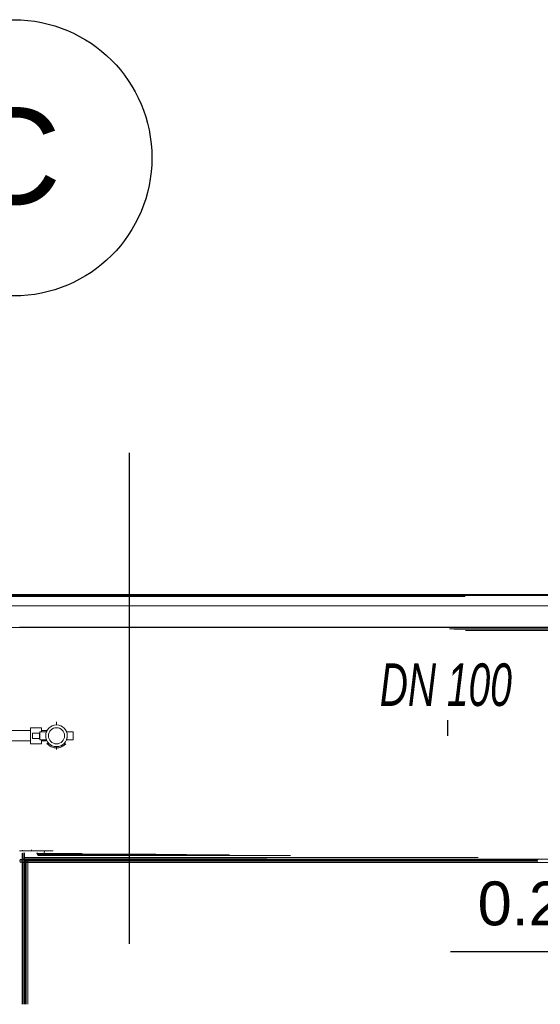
# Model space of a CAD drawing. Header units: millimetres. Extents: x 101535 to 192135, y -3968 to 17259.
# Tile 52 of 92: x 133809 to 136258, y 12125 to 16758. Entities that reach past the tile are written whole.
import ezdxf

# ---------------------------------------------------------------- set-up
doc = ezdxf.new("R2010")
doc.units = ezdxf.units.MM
doc.linetypes.add('IMPORT-Kropki i Kreski _4_', pattern=[1828.8, 914.4, -457.2, 0, -457.2])
for name, color, linetype, lineweight in [('2_stropy_K_IR', 7, 'Continuous', 9), ('2_ściany wewnętrzne_ISTN', 7, 'Continuous', 9), ('3_linie 2D _ISTN', 7, 'Continuous', 9), ('3_opisy_K_IR', 7, 'Continuous', 9), ('3_oświetlenie_K_IR', 7, 'Continuous', 9), ('3_wypełnienia_K_IR', 7, 'Continuous', 9), ('4_osie_ISTN', 7, 'Continuous', 9), ('5_opisy_ISTN', 7, 'Continuous', 9), ('5_opisy_K_IR', 7, 'Continuous', 9), ('5_wymiary_ISTN', 7, 'Continuous', 9), ('A-GENM', 7, 'Continuous', 18), ('G-ANNO-DIMS', 7, 'Continuous', 30), ('G-ANNO-SYMB', 7, 'Continuous', 30), ('P-PIPE', 7, 'Continuous', 18), ('P-PIPE-CNTR', 7, 'Continuous', 18), ('P-PIPE-IDEN', 7, 'Continuous', 30), ('S-GRID-IDEN', 7, 'Continuous', 30)]:
    doc.layers.add(name, color=color, linetype=linetype, lineweight=lineweight)
for name, color, linetype, lineweight, true_color in [('3_lądowisko_K_IR', 7, 'Continuous', 9, 0x999999), ('A-FLOR', 7, 'Continuous', 25, 0x007f00), ('rzut płyty_dwg', 7, 'Continuous', 9, 0x767676)]:
    doc.layers.add(name, color=color, linetype=linetype, lineweight=lineweight, true_color=true_color)
doc.styles.add('Arial Narrow_B_I_1', font='ARIALNBI.TTF', dxfattribs={"width": 0.8, "height": 200})
doc.styles.add('Arial_4', font='arial.ttf', dxfattribs={"height": 450})
doc.styles.add('Arial_B_I', font='arial.ttf', dxfattribs={"height": 206.349206})

# ---------------------------------------------------------------- blocks, each defined once
blk = doc.blocks.new('Bezpośredni kształt - IR 026-25_3D1_2025_09_11-304393-Przekrój 5')
at = {"layer": 'A-GENM', "lineweight": 9}
for p, q in [((-33718.5, 14050), (-27587, 14050)), ((-33718.5, 14050), (-27587, 14050)), ((-18173.3, 14050), (-27587, 14050)), ((-27587, 14050), (-18173.3, 14050)), ((-27339.7, 13900), (-28281.2, 13900)), ((-27339.7, 13900), (-28281.2, 13900)), ((-27339.7, 13900), (-25381.2, 13900)), ((-25381.2, 13900), (-27339.7, 13900)), ((-26258.6, 13892), (-25381.2, 13892)), ((-26258.6, 13892), (-25381.2, 13892)), ((-25381.2, 13889.4), (-26236.5, 13889.4)), ((-26236.5, 13889.4), (-25381.2, 13889.4)), ((-26183, 13883), (-25395.5, 13883)), ((-25395.5, 13883), (-26183, 13883)), ((-28281.2, 12847), (-28164.7, 12847)), ((-28281.2, 12847), (-28164.7, 12847)), ((-28269.4, 12836.6), (-28269.4, 12800.1)), ((-28269.4, 12836.6), (-28269.4, 12800.1)), ((-28267.2, 12850.5), (-28267.2, 12847)), ((-28267.2, 12847), (-28267.2, 12850.5)), ((-28264, 12837.8), (-28264, 12807.3)), ((-28264, 12837.8), (-28264, 12807.3)), ((-28258.6, 12816), (-28258.6, 12837.8)), ((-28258.6, 12837.8), (-28258.6, 12816)), ((-28224.8, 12847), (-28224.8, 12850.9)), ((-28224.8, 12847), (-28224.8, 12850.9)), ((-28200, 12835), (-28200, 12837.2)), ((-28200, 12835), (-28200, 12837.2)), ((-28197.9, 12827.9), (-28200, 12835)), ((-28200, 12835), (-27987.6, 12835)), ((-28197.9, 12827.9), (-28200, 12835)), ((-27987.6, 12835), (-28200, 12835)), ((-28196.5, 12835), (-28196.5, 12837.1)), ((-28196.5, 12837.1), (-28196.5, 12835)), ((-28195.4, 12831.5), (-28196.5, 12835)), ((-28196.5, 12835), (-28195.4, 12831.5)), ((-28196.5, 12835), (-27987.6, 12835)), ((-28196.5, 12835), (-27987.6, 12835)), ((-28168.2, 12835), (-28169.2, 12831.5)), ((-28169.2, 12831.5), (-28168.2, 12835)), ((-28168.2, 12835), (-28168.2, 12836.8)), ((-28168.2, 12835), (-28168.2, 12836.8)), ((-28168.2, 12835), (-27987.6, 12835)), ((-27987.6, 12835), (-28168.2, 12835)), ((-28164.7, 12835), (-28166.7, 12827.9)), ((-28164.7, 12835), (-28166.7, 12827.9)), ((-28164.7, 12847), (-28125.8, 12847)), ((-28164.7, 12841), (-28164.7, 12847)), ((-28164.7, 12847), (-28125.8, 12847)), ((-28164.7, 12841), (-28164.7, 12847)), ((-28164.7, 12835), (-28164.7, 12836.8)), ((-28164.7, 12835), (-28164.7, 12836.8)), ((-28164.7, 12835), (-27987.6, 12835)), ((-28164.7, 12835), (-27987.6, 12835)), ((-28125.8, 12849), (-28125.8, 12847)), ((-28125.8, 12849), (-28125.8, 12847)), ((-28280.7, 12800), (-28279, 12805.7)), ((-28279, 12805.7), (-28280.7, 12800)), ((-28279, 12794.3), (-28280.7, 12800)), ((-28269.4, 12800), (-28280.7, 12800)), ((-28280.7, 12800), (-28269.4, 12800)), ((-28280.7, 12800), (-28279, 12794.3)), ((-28279, 12805.7), (-28275, 12808)), ((-28275, 12808), (-28279, 12805.7)), ((-28279, 12805.7), (-28271, 12805.7)), ((-28271, 12805.7), (-28279, 12805.7)), ((-28275, 12792), (-28279, 12794.3)), ((-28271, 12794.3), (-28279, 12794.3)), ((-28271, 12794.3), (-28279, 12794.3)), ((-28279, 12794.3), (-28275, 12792)), ((-28275, 12808), (-28271, 12805.7)), ((-28271, 12805.7), (-28275, 12808)), ((-28271, 12794.3), (-28275, 12792)), ((-28275, 12792), (-28271, 12794.3)), ((-28271.4, 12800), (-28269.6, 12805.7)), ((-28271.4, 12800), (-28269.6, 12805.7)), ((-28271.4, 12800), (-25846.9, 12800)), ((-28269.6, 12794.3), (-28271.4, 12800)), ((-28271.4, 12800), (-25846.9, 12800)), ((-28271.4, 12800), (-28269.6, 12794.3)), ((-28271, 12805.7), (-28269.4, 12800.1)), ((-28269.4, 12800.1), (-28271, 12805.7)), ((-28269.4, 12799.9), (-28271, 12794.3)), ((-28271, 12794.3), (-28269.4, 12799.9)), ((-28269.6, 12805.7), (-28265.3, 12808)), ((-28265.3, 12808), (-28269.6, 12805.7)), ((-28269.6, 12805.7), (-25842.5, 12805.7)), ((-28269.6, 12805.7), (-25842.5, 12805.7)), ((-28269.6, 12794.3), (-25844.4, 12794.3)), ((-28265.3, 12792), (-28269.6, 12794.3)), ((-28269.6, 12794.3), (-25844.4, 12794.3)), ((-28269.6, 12794.3), (-28265.3, 12792)), ((-28269.4, 12800), (-28269.4, 12800.1)), ((-28269.4, 12800), (-28269.4, 12800.1)), ((-28269.4, 12799.9), (-28269.4, 12800)), ((-28269.4, 12799.9), (-28269.4, 12800)), ((-28269.4, 12799.9), (-28269.4, 12124.7)), ((-28269.4, 12124.7), (-28269.4, 12799.9)), ((-28265.3, 12808), (-28264, 12807.3)), ((-28265.3, 12808), (-25381.2, 12808)), ((-28265.3, 12808), (-25381.2, 12808)), ((-28264, 12807.3), (-28265.3, 12808)), ((-28264, 12792.7), (-28265.3, 12792)), ((-28265.3, 12792), (-28264, 12792.7)), ((-28265.3, 12792), (-25331.2, 12792)), ((-28265.3, 12792), (-25331.2, 12792)), ((-28264, 12807.3), (-28261.8, 12805.7)), ((-28261.8, 12805.7), (-28264, 12807.3)), ((-28261.8, 12794.3), (-28264, 12792.7)), ((-28261.8, 12794.3), (-28264, 12792.7)), ((-28264, 12792.7), (-28264, 12124.7)), ((-28264, 12124.7), (-28264, 12792.7)), ((-28261.8, 12805.7), (-28260.5, 12800)), ((-28261.8, 12805.7), (-25842.5, 12805.7)), ((-28261.8, 12805.7), (-25842.5, 12805.7)), ((-28260.5, 12800), (-28261.8, 12805.7)), ((-28260.5, 12800), (-28261.8, 12794.3)), ((-28260.5, 12800), (-28261.8, 12794.3)), ((-28261.8, 12794.3), (-25844.4, 12794.3)), ((-28261.8, 12794.3), (-25844.4, 12794.3)), ((-28260.5, 12800), (-25846.9, 12800)), ((-28260.5, 12800), (-25846.9, 12800)), ((-28258.6, 12816), (-26123.4, 12816)), ((-28258.6, 12816), (-28257.7, 12809.9)), ((-26123.4, 12816), (-28258.6, 12816)), ((-28258.6, 12816), (-28257.7, 12809.9)), ((-28258.5, 12124.7), (-28258.5, 12816)), ((-28258.5, 12124.7), (-28258.5, 12816)), ((-28257.7, 12809.9), (-27119.1, 12809.9)), ((-28257.7, 12809.9), (-27119.1, 12809.9)), ((-28257.7, 12809.9), (-28255.4, 12804.7)), ((-28257.7, 12809.9), (-28255.4, 12804.7)), ((-28255.4, 12804.7), (-26153.2, 12804.7)), ((-28252, 12801.2), (-28255.4, 12804.7)), ((-26153.2, 12804.7), (-28255.4, 12804.7)), ((-28255.4, 12804.7), (-28252, 12801.2)), ((-28254.8, 12124.7), (-28254.8, 12804.1)), ((-28254.8, 12124.7), (-28254.8, 12804.1)), ((-28248.1, 12800), (-28254.8, 12800)), ((-28248.1, 12800), (-28254.8, 12800)), ((-28248.1, 12800), (-28254.8, 12800)), ((-28248.1, 12800), (-28254.8, 12800)), ((-27589, 12794.3), (-28254.8, 12794.3)), ((-28254.8, 12794.3), (-27589, 12794.3)), ((-27605.9, 12794.3), (-28254.8, 12794.3)), ((-27605.9, 12794.3), (-28254.8, 12794.3)), ((-28254.8, 12792), (-27597.5, 12792)), ((-27597.5, 12792), (-28254.8, 12792)), ((-25846.4, 12801.2), (-28252, 12801.2)), ((-28252, 12801.2), (-28248.1, 12800.1)), ((-28252, 12801.2), (-25846.4, 12801.2)), ((-28252, 12801.2), (-28248.1, 12800.1)), ((-28250.3, 12799.8), (-28250.3, 12124.7)), ((-28250.3, 12799.8), (-28250.3, 12124.7)), ((-28250.3, 12799.8), (-28250.3, 12124.7)), ((-28250.3, 12124.7), (-28250.3, 12799.8)), ((-28248.1, 12800), (-25846.9, 12800)), ((-25846.9, 12800), (-28248.1, 12800)), ((-28243.2, 12800), (-28243.2, 12124.7)), ((-28243.2, 12124.7), (-28243.2, 12800)), ((-28243.2, 12800), (-28243.2, 12124.7)), ((-28243.2, 12124.7), (-28243.2, 12800)), ((-28192.9, 12825), (-28197.9, 12827.9)), ((-28197.9, 12827.9), (-27293.8, 12827.9)), ((-28192.9, 12825), (-28197.9, 12827.9)), ((-27293.8, 12827.9), (-28197.9, 12827.9)), ((-28192.9, 12830), (-28195.4, 12831.5)), ((-28195.4, 12831.5), (-28192.9, 12830)), ((-28195.4, 12831.5), (-27640.7, 12831.5)), ((-27640.7, 12831.5), (-28195.4, 12831.5)), ((-28171.7, 12830), (-28192.9, 12830)), ((-28192.9, 12830), (-28171.7, 12830)), ((-28192.9, 12830), (-27497, 12830)), ((-27497, 12830), (-28192.9, 12830)), ((-28171.7, 12825), (-28192.9, 12825)), ((-28192.9, 12825), (-27006.4, 12825)), ((-28171.7, 12825), (-28192.9, 12825)), ((-27006.4, 12825), (-28192.9, 12825)), ((-28169.2, 12831.5), (-28171.7, 12830)), ((-28171.7, 12830), (-28169.2, 12831.5)), ((-28171.7, 12830), (-27497, 12830)), ((-27497, 12830), (-28171.7, 12830)), ((-28166.7, 12827.9), (-28171.7, 12825)), ((-28166.7, 12827.9), (-28171.7, 12825)), ((-28171.7, 12825), (-27006.4, 12825)), ((-27006.4, 12825), (-28171.7, 12825)), ((-28169.2, 12831.5), (-27640.7, 12831.5)), ((-27640.7, 12831.5), (-28169.2, 12831.5)), ((-28166.7, 12827.9), (-27293.8, 12827.9)), ((-27293.8, 12827.9), (-28166.7, 12827.9)), ((-25844.9, 12804.7), (-25847.9, 12800)), ((-25847.9, 12800), (-25844.9, 12804.7)), ((-25847.3, 12799.1), (-25847.9, 12800)), ((-25847.3, 12799.1), (-25847.9, 12800)), ((-25847.3, 12799.1), (-25844.4, 12794.3)), ((-25844.4, 12794.3), (-25847.3, 12799.1)), ((-25844.9, 12804.7), (-25844.4, 12805.7)), ((-25844.9, 12804.7), (-25844.4, 12805.7)), ((-25837.3, 12807.6), (-25844.4, 12805.7)), ((-25844.4, 12805.7), (-25837.3, 12807.6)), ((-25844.4, 12805.7), (-25842.5, 12805.7)), ((-25842.5, 12805.7), (-25844.4, 12805.7)), ((-25842.9, 12793.9), (-25844.4, 12794.3)), ((-25842.9, 12793.9), (-25844.4, 12794.3)), ((-25842.9, 12793.9), (-25835.9, 12792)), ((-25835.9, 12792), (-25842.9, 12793.9)), ((-25837.3, 12807.6), (-25835.9, 12808)), ((-25837.3, 12807.6), (-25835.9, 12808)), ((-25381.2, 12808), (-25835.9, 12808)), ((-25835.9, 12808), (-25381.2, 12808)), ((-25835.9, 12808), (-25835.5, 12807.9)), ((-25835.9, 12808), (-25835.5, 12807.9)), ((-25835.9, 12792), (-25828.9, 12793.9)), ((-25828.9, 12793.9), (-25835.9, 12792)), ((-25835.9, 12792), (-25331.2, 12792)), ((-25331.2, 12792), (-25835.9, 12792)), ((-25834.6, 12807.6), (-25835.5, 12807.9)), ((-25835.5, 12807.9), (-25834.6, 12807.6)), ((-25827.5, 12805.7), (-25834.6, 12807.6)), ((-25834.6, 12807.6), (-25827.5, 12805.7))]:
    blk.add_line(p, q, dxfattribs=at)
blk = doc.blocks.new('Bezpośredni kształt - CONCRETE_SLAB-304394-Przekrój 5')
blk.add_blockref('Bezpośredni kształt - IR 026-25_3D1_2025_09_11-304393-Przekrój 5', (0, 0))
blk = doc.blocks.new('Bezpośredni kształt - A9-305397-Przekrój 5')
at = {"layer": 'A-FLOR', "lineweight": 18}
for p, q in [((-26187.3, 14053), (-32158.7, 14053)), ((-32158.7, 14043), (-26187.3, 14043)), ((-26187.3, 14050), (-26187.3, 14053)), ((-23765.3, 14053), (-26187.3, 14053)), ((-26187.3, 14043), (-26187.3, 14050))]:
    blk.add_line(p, q, dxfattribs=at)
blk = doc.blocks.new('Bezpośredni kształt - CONCRETE_SLAB-305723-Przekrój 5')
at = {"layer": 'A-GENM', "lineweight": 9}
for p, q in [((-18113.7, 14048), (-37258.5, 14048)), ((-32084.7, 13898), (-18729.6, 13898))]:
    blk.add_line(p, q, dxfattribs=at)
blk = doc.blocks.new('Bezpośredni kształt - A9-305753-Przekrój 5')
at = {"layer": 'A-FLOR', "lineweight": 18}
for p, q in [((-27381.6, 14053), (-28383.4, 14053)), ((-28383.4, 14053), (-28383.4, 14050)), ((-28383.4, 14050), (-28383.4, 14043)), ((-28383.4, 14043), (-27381.6, 14043)), ((-27381.6, 14050), (-27381.6, 14053)), ((-27381.6, 14043), (-27381.6, 14050))]:
    blk.add_line(p, q, dxfattribs=at)
blk = doc.blocks.new('IR 026-25_3D1_2025_09_11_ifc-2-Przekrój 5')
at = {"layer": 'A-FLOR', "lineweight": 9}
for name in ['Bezpośredni kształt - A9-305397-Przekrój 5', 'Bezpośredni kształt - A9-305753-Przekrój 5']:
    blk.add_blockref(name, (0, 0), dxfattribs=at)
at = {"layer": 'A-GENM', "lineweight": 9}
for name in ['Bezpośredni kształt - CONCRETE_SLAB-304394-Przekrój 5', 'Bezpośredni kształt - CONCRETE_SLAB-305723-Przekrój 5']:
    blk.add_blockref(name, (0, 0), dxfattribs=at)
blk = doc.blocks.new('Victaulic-EU-FP-Reducer No 501 - Standard-2239324-Przekrój 5')
at = {"layer": 'P-PIPE', "color": 30, "lineweight": 9, "true_color": 0xff8000}
for radius, start, end in [(57.2, 217.6333, 228.9678), (57.2, 218.1004, 282.8552), (57.1, 282.8571, 318.2621), (57.2, 311.0322, 319.0851), (57.1, 233.6136, 255.9413), (57.1, 258.9629, 281.0371), (57.1, 282.8944, 306.3864)]:
    blk.add_arc((-28107.8, 13388.3), radius, start, end, dxfattribs=at)
blk = doc.blocks.new('Victaulic-EU-IPS-Tee-Reducing Tee-No 201 - Standard-2239472-Przekrój 5')
at = {"layer": 'P-PIPE', "color": 30, "lineweight": 9, "true_color": 0xff8000}
for p, q in [((-28152.7, 13412.5), (-28178.9, 13412.5)), ((-28178.9, 13364.2), (-28152.7, 13364.2))]:
    blk.add_line(p, q, dxfattribs=at)
blk = doc.blocks.new('Victaulic-EU-FP-FireLock EZ Rigid Coupling Style 009N1 - Standard-V53-Przekrój 5')
at = {"layer": 'P-PIPE', "color": 30, "lineweight": 13, "true_color": 0xff8000}
for p, q in [((-28178.9, 13426.4), (-28229.7, 13426.4)), ((-28229.7, 13426.4), (-28229.7, 13402.9)), ((-28229.7, 13401.9), (-28229.7, 13388.3)), ((-28221.3, 13401), (-28221.3, 13375.6)), ((-28208.7, 13401), (-28221.3, 13401)), ((-28187.4, 13401), (-28205.9, 13401)), ((-28187.4, 13375.6), (-28187.4, 13401)), ((-28178.9, 13407.4), (-28178.9, 13426.4)), ((-28229.7, 13388.3), (-28229.7, 13350.2)), ((-28229.7, 13350.2), (-28178.9, 13350.2)), ((-28221.3, 13375.6), (-28187.4, 13375.6)), ((-28178.9, 13350.2), (-28178.9, 13369.3))]:
    blk.add_line(p, q, dxfattribs=at)
blk = doc.blocks.new('Victaulic-EU-FP-FireLock EZ Rigid Coupling Style 009N1 - Standard-1121722-Przekrój 5')
at = {"layer": 'P-PIPE', "color": 30, "lineweight": 13, "true_color": 0xff8000}
for p, q in [((-28185.7, 13407.4), (-28185.7, 13369.3)), ((-28168.7, 13407.4), (-28185.7, 13407.4)), ((-28168.7, 13407.4), (-28154.9, 13407.4)), ((-28060.7, 13407.4), (-28046.9, 13407.4)), ((-28030, 13407.4), (-28046.9, 13407.4)), ((-28030, 13369.3), (-28030, 13407.4)), ((-28185.7, 13369.3), (-28168.7, 13369.3)), ((-28154.9, 13369.3), (-28168.7, 13369.3)), ((-28046.9, 13369.3), (-28060.7, 13369.3)), ((-28046.9, 13369.3), (-28030, 13369.3))]:
    blk.add_line(p, q, dxfattribs=at)
for radius, start, end in [(50.8, 0, 180), (50.8, 166.7498, 180), (50.8, 157.9757, 162.6676), (38.1, 0, 180), (50.8, 18.7347, 22.0243), (50.8, 0, 12.1062), (50.8, 180, 0), (50.8, 180.7031, 193.2502), (50.8, 197.3324, 202.0243), (38.1, 180, 0), (50.8, 337.9757, 342.1882), (50.8, 346.5435, 359.2969)]:
    blk.add_arc((-28107.8, 13388.3), radius, start, end, dxfattribs=at)
blk = doc.blocks.new('rzut płyty_dwg_ARROWHEAD_2-2316982-Przekrój 5')
at = {"layer": '5_wymiary_ISTN'}
blk.add_line((-27858.7, 14000), (-27738.5, 14000), dxfattribs=at)
blk = doc.blocks.new('rzut płyty_dwg_ARROWHEAD_5-V62-Przekrój 5')
at = {"layer": '5_opisy_K_IR'}
blk.add_line((-27483, 14000), (-27665.4, 14000), dxfattribs=at)
blk = doc.blocks.new('rzut płyty_dwg-2316949-Przekrój 5')
at = {"layer": '2_stropy_K_IR'}
blk.add_line((-31489.9, 14000), (-27515.9, 14000), dxfattribs=at)
at = {"layer": '2_stropy_K_IR', "flags": 128}
for points in [[(-27515.9, 14000), (-29770.3, 14000), (-29770.3, 14000), (-31489.9, 14000), (-31489.9, 14000), (-32113.9, 14000), (-38692.8, 14000), (-40623.7, 14000), (-38891.8, 14000), (-37228.6, 14000), (-31578, 14000), (-31489.9, 14000), (-31489.9, 14000)], [(-27515.9, 14000), (-29770.3, 14000), (-29770.3, 14000), (-31578, 14000), (-37228.6, 14000), (-40490.8, 14000)], [(-38528.4, 14000), (-35796, 14000), (-31053.8, 14000), (-25577.8, 14000), (-20835.8, 14000), (-18097.9, 14000), (-18097.9, 14000)], [(-16141, 14000), (-19403.1, 14000), (-25053.6, 14000), (-25609.1, 14000), (-27515.8, 14000), (-27515.8, 14000)]]:
    blk.add_lwpolyline(points, dxfattribs=at)
at = {"layer": '2_stropy_K_IR', "color": 251, "true_color": 0x666666, "flags": 128}
blk.add_lwpolyline([(-38528.4, 14000), (-35796, 14000), (-31053.8, 14000), (-25578, 14000), (-20835.8, 14000), (-18097.9, 14000)], dxfattribs=at)
at = {"layer": '2_ściany wewnętrzne_ISTN', "color": 251, "lineweight": 13, "true_color": 0x666666}
for p, q in [((-28108.6, 14000), (-26587.5, 14000)), ((-26587.5, 14000), (-28108.6, 14000))]:
    blk.add_line(p, q, dxfattribs=at)
at = {"layer": '3_linie 2D _ISTN', "color": 251, "true_color": 0x666666}
for p, q in [((-27233, 14000), (-27558, 14000)), ((-27558, 14000), (-27233, 14000)), ((-27359.4, 14000), (-27359.4, 14000)), ((-27309.5, 14000), (-27309.5, 14000)), ((-27231.5, 14000), (-25834.5, 14000)), ((-27231.5, 14000), (-25834.5, 14000)), ((-27231.5, 14000), (-25834.5, 14000)), ((-27231.5, 14000), (-25834.5, 14000)), ((-27231.5, 14000), (-25834.5, 14000)), ((-27231.5, 14000), (-25834.5, 14000)), ((-27231.5, 14000), (-25834.5, 14000)), ((-27231.5, 14000), (-25834.5, 14000)), ((-27231.5, 14000), (-25834.5, 14000)), ((-27231.5, 14000), (-25834.5, 14000)), ((-27231.5, 14000), (-25834.5, 14000))]:
    blk.add_line(p, q, dxfattribs=at)
at = {"layer": '3_linie 2D _ISTN', "color": 251, "true_color": 0x666666, "flags": 128}
for points in [[(-24109.5, 14000), (-24109.5, 14000), (-27309.5, 14000), (-27359.4, 14000)], [(-27234.5, 14000), (-27234.5, 14000), (-24184.5, 14000), (-24184.5, 14000)]]:
    blk.add_lwpolyline(points, dxfattribs=at)
at = {"layer": '3_lądowisko_K_IR', "color": 7, "lineweight": 13}
for p, q in [((-29297.1, 14000), (-28021.6, 14000)), ((-27515.9, 14000), (-27615.9, 14000)), ((-27483, 14000), (-27233, 14000)), ((-27233, 14000), (-27483, 14000))]:
    blk.add_line(p, q, dxfattribs=at)
at = {"layer": '3_lądowisko_K_IR', "color": 7, "lineweight": 13, "flags": 128}
for points in [[(-24973, 14000), (-27663.4, 14000), (-28991.3, 14000), (-31681.7, 14000), (-33008.3, 14000), (-32609, 14000)], [(-27184.2, 14000), (-29256.1, 14000), (-29433.1, 14000), (-28267.2, 14000), (-28310.7, 14000)], [(-29019.3, 14000), (-28021.6, 14000), (-28299.5, 14000), (-29297.1, 14000), (-29019.3, 14000), (-28299.5, 14000)], [(-25828, 14000), (-26300.2, 14000), (-24973, 14000)]]:
    blk.add_lwpolyline(points, dxfattribs=at)
at = {"layer": '3_opisy_K_IR', "flags": 128}
blk.add_lwpolyline([(-29829.5, 14000), (-23088.9, 14000), (-23088.9, 14000), (-23088.9, 14000), (-19797.7, 14000)], dxfattribs=at)
at = {"layer": '3_oświetlenie_K_IR', "linetype": 'IMPORT-Kropki i Kreski _4_'}
blk.add_line((-16517.6, 14000), (-40101.4, 14000), dxfattribs=at)
at = {"layer": '3_oświetlenie_K_IR', "color": 251, "lineweight": 13, "true_color": 0x666666}
for p, q in [((-26813.7, 14000), (-27096.5, 14000)), ((-26847.6, 14000), (-27062.6, 14000)), ((-26981.5, 14000), (-26928.6, 14000)), ((-26932.1, 14000), (-26978.1, 14000))]:
    blk.add_line(p, q, dxfattribs=at)
at = {"layer": '3_wypełnienia_K_IR', "lineweight": 13, "flags": 128}
for points in [[(-27314.5, 14000), (-27314.5, 14000), (-27234.5, 14000), (-27234.5, 14000)], [(-25834.5, 14000), (-25834.5, 14000), (-25756.5, 14000), (-25756.5, 14000)]]:
    blk.add_lwpolyline(points, close=True, dxfattribs=at)
at = {"layer": '4_osie_ISTN', "color": 251, "true_color": 0x666666}
for q in [(-28706.8, 14000), (-28308.9, 14000)]:
    blk.add_line((-27911.1, 14000), q, dxfattribs=at)
at = {"layer": '4_osie_ISTN', "color": 251, "linetype": 'IMPORT-Kropki i Kreski _4_', "true_color": 0x666666, "flags": 128}
blk.add_lwpolyline([(-10364.4, 14000), (-11364.4, 14000), (-46296.9, 14000)], dxfattribs=at)
blk.add_lwpolyline([(-10364.4, 14000), (-11364.4, 14000), (-46296.9, 14000)], dxfattribs=at)
at = {"layer": '5_opisy_ISTN', "color": 251, "true_color": 0x666666}
blk.add_line((-26538.1, 14000), (-26538.1, 14000), dxfattribs=at)
at = {"layer": '5_opisy_ISTN', "color": 251, "true_color": 0x666666, "flags": 128}
blk.add_lwpolyline([(-26588.1, 14000), (-26538.1, 14000), (-26488.1, 14000)], close=True, dxfattribs=at)
at = {"layer": '5_opisy_K_IR'}
blk.add_line((-27665.4, 14000), (-28901.2, 14000), dxfattribs=at)
at = {"layer": '5_wymiary_ISTN', "color": 251, "true_color": 0x666666}
for p, q in [((-27254.5, 14000), (-27800.4, 14000)), ((-27254.5, 14000), (-27800.4, 14000)), ((-27798.6, 14000), (-27798.6, 14000))]:
    blk.add_line(p, q, dxfattribs=at)
at = {"layer": '5_wymiary_ISTN', "color": 251, "true_color": 0x666666, "flags": 128}
blk.add_lwpolyline([(-27800.4, 14000), (-27251.5, 14000)], close=True, dxfattribs=at)
blk.add_lwpolyline([(-27800.4, 14000), (-27251.5, 14000)], close=True, dxfattribs=at)
for name in ['rzut płyty_dwg_ARROWHEAD_2-2316982-Przekrój 5', 'rzut płyty_dwg_ARROWHEAD_2-2316982-Przekrój 5', 'rzut płyty_dwg_ARROWHEAD_2-2316982-Przekrój 5', 'rzut płyty_dwg_ARROWHEAD_5-V62-Przekrój 5']:
    blk.add_blockref(name, (0, 0))
at = {"extrusion": (0, 0, -1)}
blk.add_blockref('rzut płyty_dwg_ARROWHEAD_2-2316982-Przekrój 5', (55597.2, 0), dxfattribs=at)
blk.add_blockref('rzut płyty_dwg_ARROWHEAD_2-2316982-Przekrój 5', (55597.2, 0), dxfattribs=at)
blk.add_blockref('rzut płyty_dwg_ARROWHEAD_2-2316982-Przekrój 5', (55597.2, 0), dxfattribs=at)
blk = doc.blocks.new('Siatka - M_Grot siatki - Okrąg-2159571-Przekrój 5')
at = {"layer": 'S-GRID-IDEN'}
blk.add_circle((-16308.9, 16107.9), 650, dxfattribs=at)

msp = doc.modelspace()

# ---------------------------------------------------------------- linework, layer by layer
at = {"layer": 'G-ANNO-DIMS'}
msp.add_line((135835.6, 12373.9), (136940.3, 12371.7), dxfattribs=at)
at = {"layer": 'G-ANNO-SYMB'}
msp.add_line((134324.4, 14719), (134324.4, 12410), dxfattribs=at)
at = {"layer": 'P-PIPE', "color": 30, "lineweight": 9, "true_color": 0xff8000}
for p, q in [((133860.4, 13412.5), (130106.6, 13412.5)), ((133193.5, 13364.2), (133860.4, 13364.2))]:
    msp.add_line(p, q, dxfattribs=at)
at = {"layer": 'P-PIPE-CNTR', "color": 30, "lineweight": 9, "true_color": 0xff8000}
for p, q in [((133982.3, 13439.1), (133982.3, 13453.3)), ((133982.3, 13323.3), (133982.3, 13337.1))]:
    msp.add_line(p, q, dxfattribs=at)
at = {"layer": 'P-PIPE-IDEN'}
msp.add_line((135823.2, 13388.3), (135823.2, 13462.5), dxfattribs=at)

# ---------------------------------------------------------------- block references
at = {"lineweight": 5}
msp.add_blockref('IR 026-25_3D1_2025_09_11_ifc-2-Przekrój 5', (162090.1, 0), dxfattribs=at)
at = {"layer": 'P-PIPE', "color": 30, "lineweight": 13, "true_color": 0xff8000}
for name in ['Victaulic-EU-FP-FireLock EZ Rigid Coupling Style 009N1 - Standard-1121722-Przekrój 5', 'Victaulic-EU-FP-FireLock EZ Rigid Coupling Style 009N1 - Standard-V53-Przekrój 5']:
    msp.add_blockref(name, (162090.1, 0), dxfattribs=at)
at = {"layer": 'P-PIPE', "color": 30, "lineweight": 9, "true_color": 0xff8000}
for name in ['Victaulic-EU-IPS-Tee-Reducing Tee-No 201 - Standard-2239472-Przekrój 5', 'Victaulic-EU-FP-Reducer No 501 - Standard-2239324-Przekrój 5']:
    msp.add_blockref(name, (162090.1, 0), dxfattribs=at)
at = {"layer": 'rzut płyty_dwg', "color": 7}
msp.add_blockref('rzut płyty_dwg-2316949-Przekrój 5', (162090.1, 0), dxfattribs=at)
at = {"layer": 'S-GRID-IDEN'}
msp.add_blockref('Siatka - M_Grot siatki - Okrąg-2159571-Przekrój 5', (150090.1, 0), dxfattribs=at)

# ---------------------------------------------------------------- texts
at = {"layer": 'P-PIPE-IDEN', "insert": (135503.2, 13728.7), "char_height": 200, "width": 769.62, "attachment_point": 1, "style": 'Arial Narrow_B_I_1'}
msp.add_mtext('DN 100', dxfattribs=at)

# ---------------------------------------------------------------- next in the draw order: texts
at = {"layer": 'G-ANNO-DIMS', "insert": (135963.8, 12702.9), "char_height": 206.35, "width": 766.387, "attachment_point": 1, "rotation": 359.8854, "line_spacing_factor": 0.941778, "style": 'Arial_B_I', "bg_fill": 3, "box_fill_scale": 1.25, "bg_fill_color": 256, "bg_fill_true_color": 13158600, "bg_fill_transparency": 0}
msp.add_mtext('0.2%', dxfattribs=at)
at = {"layer": 'S-GRID-IDEN', "insert": (133549.6, 16340.4), "char_height": 450, "width": 553.164, "attachment_point": 1, "style": 'Arial_4', "bg_fill": 3, "box_fill_scale": 1.25, "bg_fill_color": 256, "bg_fill_true_color": 13158600, "bg_fill_transparency": 0}
msp.add_mtext('\\fArial|b0|i0|c238|p34|;C', dxfattribs=at)

doc.saveas('drawing.dxf')
